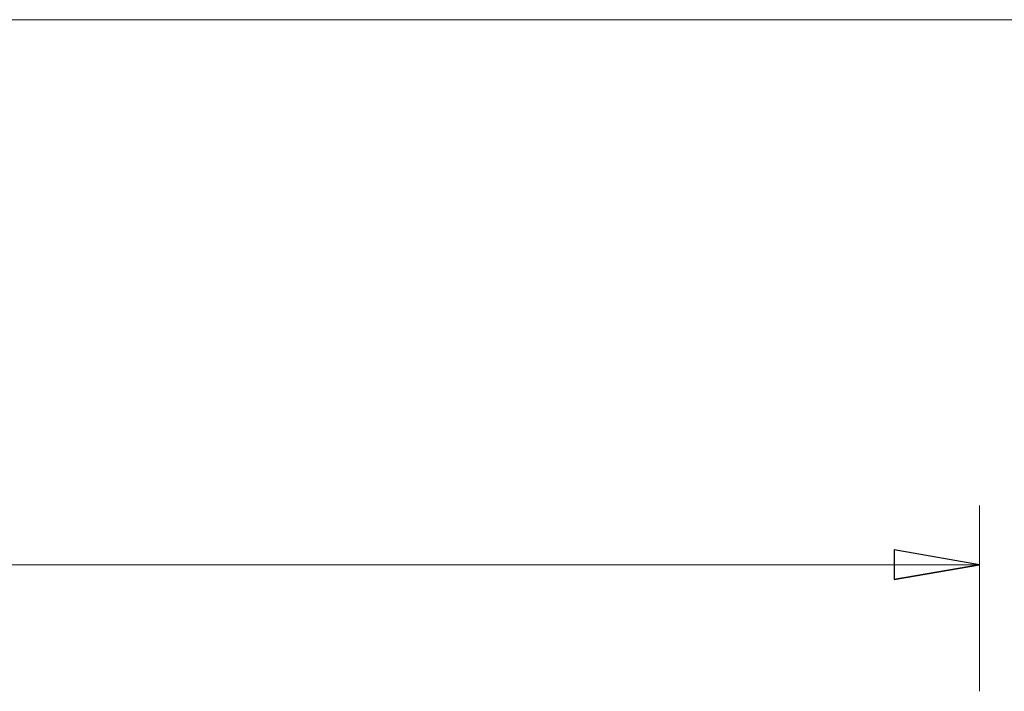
# Model space of a CAD drawing. Header units: inches. Extents: x 0 to 54.8, y -1.5 to 18.4.
# Tile 18 of 43: x 16.1 to 18.2, y 1.8 to 3.2. Entities that reach past the tile are written whole.
import ezdxf

# ---------------------------------------------------------------- set-up
doc = ezdxf.new("R2010")
doc.units = ezdxf.units.IN
doc.header["$MEASUREMENT"] = 0
doc.layers.add('DIM', color=5, linetype='Continuous')

msp = doc.modelspace()

# ---------------------------------------------------------------- linework, layer by layer
at = {"layer": 'DIM', "lineweight": 5}
for points in [[(19, 3.1802), (19, 3.1802), (9.9375, 3.1802), (9.9375, 3.1802)], [(18.14, 2.1546), (18.14, 2.1546), (18.14, 2.1546), (18.14, 2.1546)], [(18.14, 1.7625), (18.14, 1.7625), (18.14, 2.1546), (18.14, 2.1546)], [(18.14, 2.0296), (18.14, 2.0296), (9.9375, 2.0296), (9.9375, 2.0296)], [(18.14, 2.0296), (18.14, 2.0296), (17.96, 1.9983), (17.96, 1.9983)], [(18.14, 2.0296), (18.14, 2.0296), (18.14, 2.0296), (18.14, 2.0296)]]:
    msp.add_open_spline(points, degree=3, dxfattribs=at)
at = {"layer": 'DIM'}
for points, knots in [([(17.96, 1.9983), (17.96, 1.9983), (17.96, 2.0608), (17.96, 2.0608), (17.96, 2.0608), (17.96, 2.0608), (18.14, 2.0296), (18.14, 2.0296), (18.14, 2.0296), (18.14, 2.0296), (17.96, 1.9983), (17.96, 1.9983)], [0, 0, 0, 0, 0.333333, 0.333333, 0.333333, 0.333333, 0.666667, 0.666667, 0.666667, 0.666667, 1, 1, 1, 1]), ([(18.14, 2.0296), (18.14, 2.0296), (17.96, 1.9983), (17.96, 1.9983), (17.96, 1.9983), (17.96, 1.9983), (18.14, 2.0296), (18.14, 2.0296)], [0, 0, 0, 0, 0.5, 0.5, 0.5, 0.5, 1, 1, 1, 1])]:
    msp.add_open_spline(points, degree=3, knots=knots, dxfattribs=at)
at = {"layer": 'DIM', "lineweight": 5}
msp.add_open_spline([(17.96, 1.9983), (17.96, 1.9983), (17.96, 2.0608), (17.96, 2.0608), (17.96, 2.0608), (17.96, 2.0608), (18.14, 2.0296), (18.14, 2.0296)], degree=3, knots=[0, 0, 0, 0, 0.5, 0.5, 0.5, 0.5, 1, 1, 1, 1], dxfattribs=at)

doc.saveas('drawing.dxf')
